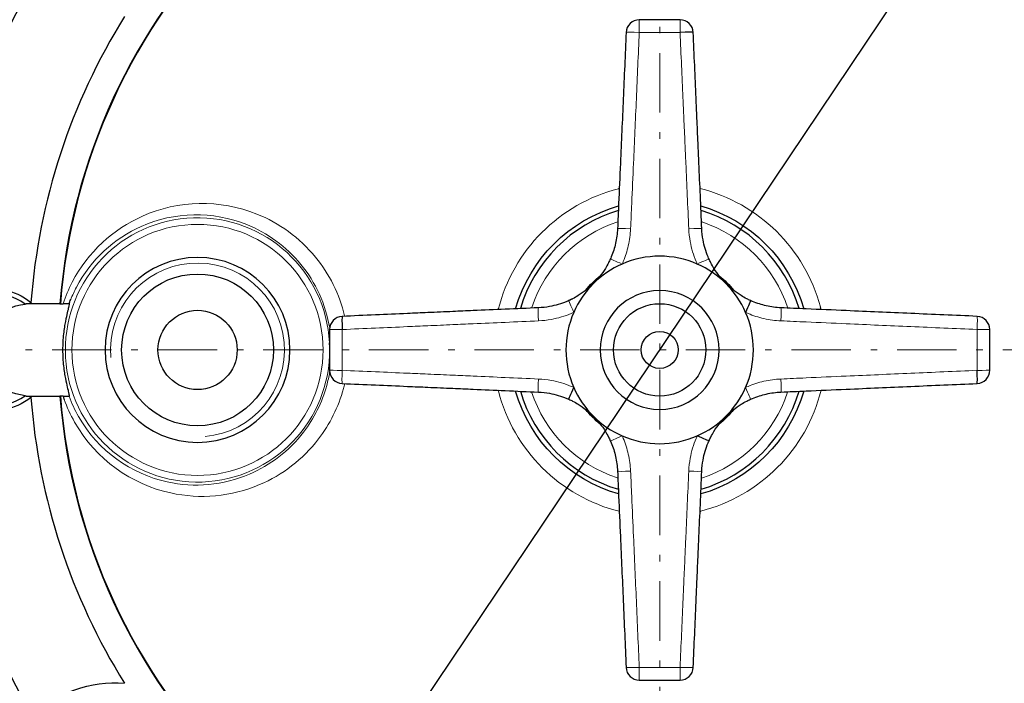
# Model space of a CAD drawing. Header units: millimetres. Extents: x 12 to 583, y -118 to 285.
# Tile 10 of 29: x 390 to 464, y -63 to -12. Entities that reach past the tile are written whole.
import ezdxf

# ---------------------------------------------------------------- set-up
doc = ezdxf.new("R2010")
doc.units = ezdxf.units.MM
doc.linetypes.add('CENTER', pattern=[8, 4.5, -1.5, 0.5, -1.5])
doc.linetypes.add('SOLID', pattern=[0])
doc.styles.add('Arial', font='Arial.ttf', dxfattribs={"height": 4.5})
doc.dimstyles.get("Standard").update_dxf_attribs({"dimtxt": 5, "dimasz": 5, "dimexe": 0.18, "dimexo": 0.0625, "dimgap": 0.09, "dimtad": 0, "dimtih": 1, "dimtoh": 1, "dimdec": 4, "dimzin": 0, "dimdsep": 46, "dimtxsty": 'Arial', "dimcen": 0.09, "dimadec": 0, "dimazin": 0, "dimtfac": 1, "dimtdec": 4, "dimtofl": 0, "dimtmove": 0, "dimatfit": 3, "dimfxl": 0, "dimtolj": 1, "dimtzin": 0, "dimarcsym": 0})

# ---------------------------------------------------------------- blocks, each defined once
blk = doc.blocks.new('*D4')
at = {"color": 0, "lineweight": -2}
for p, q in [((477.046, 20.601), (493.911, 45.725)), ((401.638, -91.737), (474.538, 16.865)), ((399.13, -95.473), (396.622, -99.209))]:
    blk.add_line(p, q, dxfattribs=at)
at = {"color": 0}
for points in [[(476.423, 21.019), (477.669, 20.183), (474.538, 16.865)], [(399.752, -95.891), (398.507, -95.055), (401.638, -91.737)]]:
    blk.add_solid(points, dxfattribs=at)
at = {"layer": 'Defpoints', "color": 0}
for p in [(474.538, 16.865), (401.638, -91.737)]:
    blk.add_point(p, dxfattribs=at)
at = {"color": 0, "lineweight": 9, "insert": (483.185, 38.127), "char_height": 4.5, "attachment_point": 5, "rotation": 56.1279, "style": 'Arial'}
blk.add_mtext('\\A1;Ø130.8', dxfattribs=at)
blk = doc.blocks.new('BlockOfCenters_1', base_point=(438.088, -37.436))
at = {"color": 6, "linetype": 'CENTER', "lineweight": 9}
for points in [[(438.088, 41.044), (438.088, -115.916)], [(516.568, -37.436), (359.608, -37.436)]]:
    blk.add_lwpolyline(points, dxfattribs=at)
blk = doc.blocks.new('BlockOfViews_1')
at = {"linetype": 'SOLID', "lineweight": 30}
for p, q in [((392.67, -33.936, 13.673), (390.118, -33.936, 8.887)), ((431.211, -33.703, 75.47), (431.418, -33.6, 75.396)), ((431.418, -33.6, 75.396), (431.211, -33.703, 75.47)), ((390.118, -40.936, 8.887), (392.67, -40.936, 13.673))]:
    blk.add_line(p, q, dxfattribs=at)
for points in [[(433.253, -32.222, 76.203), (433.464, -31.987, 76.122), (433.067, -32.416, 76.373)], [(443.108, -32.416, 76.373), (442.711, -31.987, 76.122), (442.923, -32.222, 76.203)], [(433.067, -32.416, 76.373), (432.639, -32.812, 76.122), (432.794, -32.672, 76.176)], [(443.302, -32.601, 76.203), (443.537, -32.812, 76.122), (443.108, -32.416, 76.373)], [(432.874, -42.271, 76.203), (432.639, -42.06, 76.122), (433.067, -42.456, 76.373)], [(433.067, -42.456, 76.373), (433.464, -42.885, 76.122), (433.324, -42.729, 76.176)], [(442.923, -42.65, 76.203), (442.711, -42.885, 76.122), (443.108, -42.456, 76.373)], [(443.108, -42.456, 76.373), (443.537, -42.06, 76.122), (443.381, -42.2, 76.176)]]:
    blk.add_polyline3d(points, dxfattribs=at)
at = {"color": 196, "linetype": 'SOLID', "lineweight": 9, "extrusion": (0, 0, -1)}
blk.add_circle((-403.088, -37.436, -33.873), 9.509, dxfattribs=at)
at = {"linetype": 'SOLID', "lineweight": 30, "extrusion": (0, 0, -1)}
for centre, radius in [((-403.088, -37.436, -33.873), 7), ((-438.088, -37.436, -76.373), 4.5)]:
    blk.add_circle(centre, radius, dxfattribs=at)
at = {"linetype": 'SOLID', "lineweight": 30}
for centre, radius in [((403.088, -37.436, 32.873), 5.75), ((438.088, -37.436, 75.373), 3.5), ((403.088, -37.436, 23.873), 3), ((438.088, -37.436, 44.373), 1.4)]:
    blk.add_circle(centre, radius, dxfattribs=at)
for centre, radius, start, end in [((438.088, -37.436, -4.327), 65.4, 5.48585, 351.18863), ((438.088, -37.436, 13.673), 65.086, 6.19403, 351.14721), ((438.088, -37.436, 13.673), 45.553, 15.32633, 175.59361), ((438.088, -37.436, 13.673), 45.519, 15.31177, 175.59014), ((438.088, -37.436, 5.473), 55, 149.69591, 178.87495), ((438.088, -37.436, 5.473), 47.75, 148.07849, 175.67111), ((436.545, -13.436, 74.632), 1, 90, 177.5), ((439.63, -13.436, 74.632), 1, 2.5, 90), ((438.088, -37.436, 27.44), 12.6, 104.04563, 104.28571), ((438.088, -37.436, 67.58), 11.007, 106.52631, 163.47369), ((438.088, -37.436, 67.58), 11.007, 16.52631, 73.47369), ((438.088, -37.436, 76.373), 7.1, 66.38307, 113.61693), ((438.088, -37.436, 76.373), 7.1, 113.61693, 135), ((438.088, -37.436, 76.373), 7.1, 45, 66.38307), ((438.088, -37.436, 41.211), 7.15, 130.41015, 139.58985), ((438.088, -37.436, 41.211), 7.15, 40.41015, 49.58316), ((438.088, -37.436, 76.373), 7.1, 135, 156.38307), ((438.088, -37.436, 76.373), 7.1, 23.61693, 45), ((387.588, -37.436, 9.673), 4.25, 54.73383, 305.26617), ((438.088, -37.436, 27.44), 12.6, 14.04518, 15), ((414.088, -35.893, 74.632), 1, 92.5, 180), ((438.088, -37.436, 76.373), 7.1, 156.38307, 203.61693), ((438.088, -37.436, 76.373), 7.1, 336.38307, 23.61693), ((462.088, -35.893, 74.632), 1, 0, 87.5), ((403.088, -37.436, 33.382), 10.009, 2.24643, 3.05085), ((438.088, -37.436, 5.473), 55, 181.12505, 210.30409), ((414.088, -38.979, 74.632), 1, 180, 267.5), ((462.088, -38.979, 74.632), 1, 272.5, 360), ((438.088, -37.436, 13.673), 45.553, 184.40639, 344.67367), ((438.088, -37.436, 13.673), 45.519, 184.40986, 344.68823), ((438.088, -37.436, 27.44), 12.6, 194.04563, 194.28571), ((438.088, -37.436, 67.58), 11.007, 196.52631, 253.47369), ((438.088, -37.436, 76.373), 7.1, 203.61693, 225), ((438.088, -37.436, 67.58), 11.007, 286.52631, 343.47369), ((438.088, -37.436, 76.373), 7.1, 315, 336.38307), ((438.088, -37.436, 5.473), 47.75, 184.32889, 211.92151), ((438.088, -37.436, 41.211), 7.15, 220.41015, 229.58985), ((438.088, -37.436, 76.373), 7.1, 225, 246.38307), ((438.088, -37.436, 76.373), 7.1, 293.61693, 315), ((438.088, -37.436, 41.211), 7.15, 310.41015, 319.58985), ((438.088, -37.436, 76.373), 7.1, 246.38307, 293.61693), ((438.088, -37.436, 27.44), 12.6, 284.04563, 284.28571), ((436.545, -61.436, 74.632), 1, 182.5, 270), ((439.63, -61.436, 74.632), 1, 270, 357.5)]:
    blk.add_arc(centre, radius, start, end, dxfattribs=at)
at = {"color": 196, "linetype": 'SOLID', "lineweight": 9}
for centre, radius, start, end in [((438.088, -37.436, 13.673), 57.285, 146.70242, 213.29758), ((438.088, -37.436, 27.44), 12.6, 104.28571, 165.95437), ((438.088, -37.436, 27.44), 12.6, 15, 75.95437), ((403.088, -37.436, 33.382), 10.009, 3.05085, 357.75357), ((438.088, -37.436, 27.44), 12.6, 194.28571, 255.95437), ((438.088, -37.436, 27.44), 12.6, 284.28571, 345.95482)]:
    blk.add_arc(centre, radius, start, end, dxfattribs=at)
at = {"color": 196, "linetype": 'SOLID', "lineweight": 9, "extrusion": (0, 0, -1)}
for centre, radius, start, end in [((-438.088, -37.436, -12.847), 56.3, 328.80766, 31.19234), ((-438.088, -37.436, -68.373), 10.207, 18.30509, 71.91779), ((-438.088, -37.436, -68.373), 10.207, 108.30509, 161.91779), ((-438.088, -37.436, -68.373), 10.207, 288.30509, 341.91779), ((-438.088, -37.436, -68.373), 10.207, 198.30509, 251.91779)]:
    blk.add_arc(centre, radius, start, end, dxfattribs=at)
at = {"color": 196, "linetype": 'SOLID', "lineweight": 9, "extrusion": (0.999996, 0, 0.002801)}
blk.add_arc((-13.436, 73.409, 436.752), 1, 0, 87.50515, dxfattribs=at)
at = {"color": 196, "linetype": 'SOLID', "lineweight": 9, "extrusion": (-0.999996, -2.22044e-16, 0.002801)}
blk.add_arc((13.436, 75.863, -439.42), 1, 92.49485, 180, dxfattribs=at)
at = {"color": 196, "linetype": 'SOLID', "lineweight": 9, "extrusion": (-0.043578, -0.998108, 0.043367)}
blk.add_arc((436.716, 74.805, -2.377), 1, 90.26895, 180, dxfattribs=at)
at = {"linetype": 'SOLID', "lineweight": 30, "extrusion": (0.043578, -0.998108, 0.043367)}
blk.add_arc((438.626, 73.148, 35.805), 1, 0, 89.73105, dxfattribs=at)
at = {"linetype": 'SOLID', "lineweight": 30, "extrusion": (0, 0, -1)}
for centre, radius, start, end in [((-438.088, -37.436, -28.907), 11.344, 15.9394, 74.0606), ((-438.088, -37.436, -28.907), 11.344, 105.9394, 164.06103), ((-438.088, -37.436, -68.373), 10.207, 108.08221, 108.30509), ((-438.088, -37.436, -68.373), 7.2, 38.65985, 51.34015), ((-438.088, -37.436, -68.373), 7.2, 128.65985, 141.34015), ((-438.088, -37.436, -68.373), 10.207, 18.08221, 18.30509), ((-438.088, -37.436, -28.907), 11.344, 285.9394, 344.0606), ((-438.088, -37.436, -28.907), 11.344, 195.93897, 254.0606), ((-438.088, -37.436, -68.373), 10.207, 198.08221, 198.30509), ((-438.088, -37.436, -68.373), 7.2, 308.65985, 321.34015), ((-438.088, -37.436, -68.373), 7.2, 218.65985, 231.34015), ((-438.088, -37.436, -68.373), 10.207, 288.08221, 288.30509)]:
    blk.add_arc(centre, radius, start, end, dxfattribs=at)
at = {"color": 196, "linetype": 'SOLID', "lineweight": 9, "extrusion": (-0.043581, -0.998169, 0.041934)}
blk.add_arc((436.716, 74.817, 12.409), 1, 90.68854, 180, dxfattribs=at)
at = {"color": 196, "linetype": 'SOLID', "lineweight": 9, "extrusion": (-0.043581, 0.998169, -0.041934)}
blk.add_arc((-438.626, 73.215, -50.593), 1, 90.68854, 180, dxfattribs=at)
at = {"linetype": 'SOLID', "lineweight": 9, "extrusion": (0, 0, -1)}
blk.add_arc((-403.088, -37.436, -32.873), 6.58, 355, 264.99999, dxfattribs=at)
at = {"color": 196, "linetype": 'SOLID', "lineweight": 9, "extrusion": (0.410808, 0.911252, -0.029268)}
blk.add_arc((-409.531, 79.751, 148.38), 1, 0, 88.14581, dxfattribs=at)
at = {"color": 196, "linetype": 'SOLID', "lineweight": 9, "extrusion": (-0.410808, 0.911252, -0.029268)}
blk.add_arc((-389.228, 69.212, -211.559), 1, 91.85419, 180, dxfattribs=at)
at = {"linetype": 'SOLID', "lineweight": 30, "extrusion": (-2.45015e-16, 0, -1)}
for centre, radius, start, end in [((-387.588, -37.436, -5.473), 4.617, 13.5252, 128.68717), ((-387.588, -37.436, -5.473), 4.617, 231.31283, 346.4748), ((-396.781, -71.436, -5.473), 8.786, 45.3209, 95.07906)]:
    blk.add_arc(centre, radius, start, end, dxfattribs=at)
at = {"color": 196, "linetype": 'SOLID', "lineweight": 9, "extrusion": (-0.998169, -0.043581, -0.041934)}
blk.add_arc((53.921, 57.299, -429.788), 1, 90.68854, 177.20901, dxfattribs=at)
at = {"linetype": 'SOLID', "lineweight": 30, "extrusion": (-0.998169, -0.043581, -0.041934)}
blk.add_arc((53.921, 57.299, -429.788), 1, 177.20901, 180, dxfattribs=at)
at = {"color": 196, "linetype": 'SOLID', "lineweight": 9, "extrusion": (-0.911252, -0.410808, -0.029268)}
blk.add_arc((208.941, 64.241, -381.305), 1, 91.85419, 180, dxfattribs=at)
at = {"linetype": 'SOLID', "lineweight": 30, "extrusion": (0.911252, -0.410808, -0.029268)}
blk.add_arc((151.153, 87.62, 417.112), 1, 0, 88.14581, dxfattribs=at)
at = {"color": 196, "linetype": 'SOLID', "lineweight": 9, "extrusion": (-0.998169, 0.043581, 0.041934)}
blk.add_arc((15.703, 94.006, -444.784), 1, 90.68854, 177.20901, dxfattribs=at)
at = {"linetype": 'SOLID', "lineweight": 30, "extrusion": (-0.998169, 0.043581, 0.041934)}
blk.add_arc((15.703, 94.006, -444.784), 1, 177.20901, 180, dxfattribs=at)
at = {"linetype": 'SOLID', "lineweight": 30, "extrusion": (0.998108, 0.043578, 0.043367)}
blk.add_arc((-53.921, 56.689, 414.977), 1, 0, 89.73105, dxfattribs=at)
at = {"color": 196, "linetype": 'SOLID', "lineweight": 9, "extrusion": (-0.998108, 0.043578, 0.043367)}
blk.add_arc((15.703, 94.65, -459.541), 1, 90.26895, 180, dxfattribs=at)
at = {"color": 196, "linetype": 'SOLID', "lineweight": 9, "extrusion": (2.22044e-16, -0.999996, 0.002801)}
blk.add_arc((414.088, 74.531, 36.102), 1, 92.49485, 180, dxfattribs=at)
at = {"color": 196, "linetype": 'SOLID', "lineweight": 9, "extrusion": (0, -0.999996, 0.002801)}
blk.add_arc((462.088, 74.531, 36.102), 1, 2.73453, 87.50515, dxfattribs=at)
at = {"linetype": 'SOLID', "lineweight": 30, "extrusion": (0, -0.999996, 0.002801)}
blk.add_arc((462.088, 74.531, 36.102), 1, 0, 2.73453, dxfattribs=at)
at = {"color": 196, "linetype": 'SOLID', "lineweight": 9, "extrusion": (-2.22044e-16, 0.999996, 0.002801)}
blk.add_arc((-414.088, 74.741, -38.77), 1, 0, 87.50515, dxfattribs=at)
at = {"color": 196, "linetype": 'SOLID', "lineweight": 9, "extrusion": (0.998108, -0.043578, 0.043367)}
blk.add_arc((-20.879, 56.548, 418.24), 1, 90.26895, 180, dxfattribs=at)
at = {"color": 196, "linetype": 'SOLID', "lineweight": 9, "extrusion": (4.44087e-16, 0.999996, 0.002801)}
blk.add_arc((-462.088, 74.741, -38.77), 1, 92.49485, 180, dxfattribs=at)
at = {"linetype": 'SOLID', "lineweight": 30, "extrusion": (-0.998108, -0.043578, 0.043367)}
blk.add_arc((59.098, 94.508, -456.278), 1, 0, 89.73105, dxfattribs=at)
at = {"color": 196, "linetype": 'SOLID', "lineweight": 9, "extrusion": (-0.998169, 0.043581, -0.041934)}
blk.add_arc((20.879, 57.162, -433.051), 1, 0, 89.31146, dxfattribs=at)
at = {"color": 196, "linetype": 'SOLID', "lineweight": 9, "extrusion": (-0.998169, -0.043581, 0.041934)}
blk.add_arc((59.098, 93.869, -441.521), 1, 0, 89.31146, dxfattribs=at)
at = {"linetype": 'SOLID', "lineweight": 30, "extrusion": (-0.911252, 0.410808, -0.029268)}
blk.add_arc((-140.684, 63.341, -412.063), 1, 0, 88.14581, dxfattribs=at)
at = {"color": 196, "linetype": 'SOLID', "lineweight": 9, "extrusion": (0.911252, 0.410808, -0.029268)}
blk.add_arc((-219.409, 86.719, 386.354), 1, 91.85419, 180, dxfattribs=at)
at = {"color": 196, "linetype": 'SOLID', "lineweight": 9, "extrusion": (0.410808, -0.911252, -0.029268)}
blk.add_arc((378.76, 81.749, 216.608), 1, 91.85419, 180, dxfattribs=at)
at = {"linetype": 'SOLID', "lineweight": 30, "extrusion": (-0.410808, -0.911252, -0.029268)}
blk.add_arc((419.999, 71.209, -143.332), 1, 0, 88.14581, dxfattribs=at)
at = {"color": 196, "linetype": 'SOLID', "lineweight": 9, "extrusion": (-0.043581, 0.998169, 0.041934)}
blk.add_arc((-433.45, 77.954, -62.326), 1, 0, 89.31146, dxfattribs=at)
at = {"color": 196, "linetype": 'SOLID', "lineweight": 9, "extrusion": (-0.043581, -0.998169, -0.041934)}
blk.add_arc((441.892, 76.351, 24.142), 1, 0, 89.31146, dxfattribs=at)
at = {"color": 196, "linetype": 'SOLID', "lineweight": 9, "extrusion": (-0.043578, 0.998108, 0.043367)}
blk.add_arc((-433.45, 78.049, -77.107), 1, 0, 89.73105, dxfattribs=at)
at = {"color": 196, "linetype": 'SOLID', "lineweight": 9, "extrusion": (0.999996, -4.44087e-16, 0.002801)}
blk.add_arc((-61.436, 73.409, 436.752), 1, 92.49485, 180, dxfattribs=at)
at = {"color": 196, "linetype": 'SOLID', "lineweight": 9, "extrusion": (-0.999996, 2.22044e-16, 0.002801)}
blk.add_arc((61.436, 75.863, -439.42), 1, 0, 87.50515, dxfattribs=at)
at = {"color": 196, "linetype": 'SOLID', "lineweight": 9, "extrusion": (0.043578, 0.998108, 0.043367)}
blk.add_arc((-441.892, 76.392, -38.925), 1, 90.26895, 180, dxfattribs=at)
at = {"linetype": 'SOLID', "lineweight": 30, "extrusion": (0, 0, -1)}
for centre, start_param, end_param in [((390.56, -37.436, 9.673), 1.701746, 4.581439), ((392.708, -37.436, 13.673), 4.702731, 4.711215), ((392.708, -37.436, 13.673), 1.571971, 1.580454)]:
    blk.add_ellipse(centre, major_axis=(3.973, 0), ratio=0.881042, start_param=start_param, end_param=end_param, dxfattribs=at)
at = {"linetype": 'SOLID', "lineweight": 30}
for points, knots in [([(439.63, -12.436, 74.632), (439.456, -12.436, 74.632), (439.282, -12.436, 74.633), (438.94, -12.436, 74.633), (438.771, -12.436, 74.634), (438.496, -12.436, 74.634), (438.391, -12.436, 74.634), (438.22, -12.436, 74.634), (438.154, -12.436, 74.634), (438.022, -12.436, 74.634), (437.956, -12.436, 74.634), (437.784, -12.436, 74.634), (437.679, -12.436, 74.634), (437.405, -12.436, 74.634), (437.236, -12.436, 74.633), (436.893, -12.436, 74.633), (436.719, -12.436, 74.632), (436.545, -12.436, 74.632)], [-3.085417, -3.085417, -3.085417, -3.085417, -2.563269, -2.563269, -2.056944, -2.056944, -1.740491, -1.740491, -1.542708, -1.542708, -1.344925, -1.344925, -1.028472, -1.028472, -0.522147, -0.522147, 0, 0, 0, 0]), ([(435.546, -13.392, 74.632), (435.473, -15.069, 74.705), (435.4, -16.746, 74.778), (435.255, -20.05, 74.921), (435.184, -21.676, 74.991), (435.069, -24.319, 75.104), (435.025, -25.335, 75.148), (434.952, -26.987, 75.218), (434.925, -27.622, 75.245), (434.897, -28.257, 75.272)], [-14.892795, -14.892795, -14.892795, -14.892795, -9.852157, -9.852157, -4.964265, -4.964265, -1.909333, -1.909333, 0, 0, 0, 0]), ([(441.278, -28.257, 75.272), (441.242, -27.419, 75.237), (441.205, -26.58, 75.201), (441.133, -24.928, 75.131), (441.098, -24.115, 75.096), (441.04, -22.794, 75.039), (441.018, -22.286, 75.017), (440.982, -21.46, 74.981), (440.968, -21.142, 74.968), (440.94, -20.507, 74.94), (440.926, -20.189, 74.927), (440.89, -19.364, 74.891), (440.868, -18.855, 74.869), (440.81, -17.534, 74.812), (440.775, -16.721, 74.776), (440.703, -15.069, 74.705), (440.666, -14.231, 74.668), (440.629, -13.392, 74.632)], [-14.892795, -14.892795, -14.892795, -14.892795, -12.372476, -12.372476, -9.92853, -9.92853, -8.401064, -8.401064, -7.446397, -7.446397, -6.491731, -6.491731, -4.964265, -4.964265, -2.520319, -2.520319, 0, 0, 0, 0]), ([(434.897, -28.257, 75.272), (434.881, -28.628, 75.29), (434.831, -29, 75.308), (434.67, -29.715, 75.34), (434.56, -30.06, 75.355), (434.398, -30.45, 75.37), (434.374, -30.505, 75.372), (434.349, -30.56, 75.374)], [0, 0, 0, 0, 1.293884, 1.293884, 2.54856, 2.54856, 2.757425, 2.757425, 2.757425, 2.757425]), ([(441.826, -30.56, 75.374), (441.802, -30.505, 75.372), (441.778, -30.45, 75.37), (441.581, -29.977, 75.351), (441.453, -29.542, 75.332), (441.322, -28.82, 75.299), (441.291, -28.538, 75.286), (441.278, -28.257, 75.272)], [4.888254, 4.888254, 4.888254, 4.888254, 5.097119, 5.097119, 6.665464, 6.665464, 7.645679, 7.645679, 7.645679, 7.645679]), ([(434.349, -30.56, 75.374), (434.306, -30.655, 75.377), (434.261, -30.748, 75.391), (434.139, -30.987, 75.444), (434.059, -31.129, 75.495), (433.844, -31.479, 75.656), (433.703, -31.68, 75.783), (433.499, -31.938, 75.972), (433.443, -32.005, 76.025), (433.386, -32.072, 76.078)], [6.564713, 6.564713, 6.564713, 6.564713, 6.927355, 6.927355, 7.507582, 7.507582, 8.435945, 8.435945, 8.776986, 8.776986, 8.776986, 8.776986]), ([(442.789, -32.072, 76.078), (442.732, -32.005, 76.025), (442.676, -31.938, 75.972), (442.473, -31.68, 75.783), (442.332, -31.479, 75.656), (442.117, -31.129, 75.495), (442.037, -30.987, 75.444), (441.914, -30.748, 75.391), (441.869, -30.655, 75.377), (441.826, -30.56, 75.374)], [0.611911, 0.611911, 0.611911, 0.611911, 0.952952, 0.952952, 1.881315, 1.881315, 2.461542, 2.461542, 2.824184, 2.824184, 2.824184, 2.824184]), ([(432.723, -32.735, 76.078), (432.657, -32.791, 76.025), (432.59, -32.847, 75.972), (432.332, -33.051, 75.783), (432.131, -33.192, 75.656), (431.781, -33.407, 75.495), (431.639, -33.487, 75.444), (431.467, -33.575, 75.406), (431.443, -33.587, 75.401), (431.418, -33.6, 75.396)], [0.611911, 0.611911, 0.611911, 0.611911, 0.952952, 0.952952, 1.881315, 1.881315, 2.461542, 2.461542, 2.559003, 2.559003, 2.559003, 2.559003]), ([(444.964, -33.697, 75.374), (444.869, -33.655, 75.377), (444.775, -33.609, 75.391), (444.536, -33.487, 75.444), (444.394, -33.407, 75.495), (444.044, -33.192, 75.656), (443.844, -33.051, 75.783), (443.586, -32.847, 75.972), (443.518, -32.791, 76.025), (443.452, -32.735, 76.078)], [6.564713, 6.564713, 6.564713, 6.564713, 6.927355, 6.927355, 7.507582, 7.507582, 8.435945, 8.435945, 8.776986, 8.776986, 8.776986, 8.776986]), ([(392.703, -33.936, 13.673), (392.706, -33.936, 13.675), (392.708, -33.936, 13.677), (392.775, -33.936, 13.725), (392.839, -33.936, 13.771), (392.904, -33.938, 13.818)], [-8.5856679, -8.5856679, -8.5856679, -8.5856679, -8.5762377, -8.5762377, -8.3401964, -8.3401964, -8.3401964, -8.3401964]), ([(393.363, -33.938, 14.667), (393.365, -33.936, 14.781), (393.367, -33.936, 14.892), (393.376, -33.939, 15.436), (393.378, -33.959, 15.893), (393.363, -34.048, 16.814), (393.347, -34.118, 17.28), (393.297, -34.321, 18.187), (393.263, -34.454, 18.629), (393.179, -34.801, 19.458), (393.13, -35.013, 19.846), (393.055, -35.403, 20.352), (393.029, -35.546, 20.511), (392.98, -35.864, 20.802), (392.956, -36.039, 20.932), (392.915, -36.413, 21.147), (392.898, -36.611, 21.232), (392.875, -37.02, 21.345), (392.87, -37.229, 21.373), (392.87, -37.436, 21.373)], [2.143635, 2.143635, 2.143635, 2.143635, 2.468805, 2.468805, 3.777242, 3.777242, 5.085679, 5.085679, 6.394117, 6.394117, 7.702554, 7.702554, 8.322892, 8.322892, 8.943231, 8.943231, 9.563569, 9.563569, 10.183908, 10.183908, 10.183908, 10.183908]), ([(393.363, -33.938, 14.667), (393.36, -33.939, 14.539), (393.331, -33.942, 14.412), (393.242, -33.943, 14.199), (393.19, -33.943, 14.11), (393.062, -33.941, 13.949), (392.987, -33.939, 13.878), (392.904, -33.938, 13.818)], [0, 0, 0, 0, 0.3848186, 0.3848186, 0.6915455, 0.6915455, 0.9994425, 0.9994425, 0.9994425, 0.9994425]), ([(428.909, -34.245, 75.272), (428.07, -34.282, 75.237), (427.232, -34.318, 75.201), (425.58, -34.391, 75.131), (424.767, -34.426, 75.096), (423.446, -34.484, 75.039), (422.938, -34.506, 75.017), (422.112, -34.542, 74.981), (421.794, -34.556, 74.968), (421.159, -34.584, 74.94), (420.841, -34.597, 74.927), (420.015, -34.633, 74.891), (419.507, -34.656, 74.869), (418.186, -34.713, 74.812), (417.373, -34.749, 74.776), (415.721, -34.821, 74.705), (414.883, -34.858, 74.668), (414.044, -34.894, 74.632)], [-14.892795, -14.892795, -14.892795, -14.892795, -12.372476, -12.372476, -9.92853, -9.92853, -8.401064, -8.401064, -7.446397, -7.446397, -6.491731, -6.491731, -4.964265, -4.964265, -2.520319, -2.520319, 0, 0, 0, 0]), ([(431.211, -33.697, 75.374), (431.156, -33.722, 75.372), (431.101, -33.746, 75.37), (430.629, -33.943, 75.351), (430.194, -34.071, 75.332), (429.472, -34.202, 75.299), (429.19, -34.233, 75.286), (428.909, -34.245, 75.272)], [4.888254, 4.888254, 4.888254, 4.888254, 5.097119, 5.097119, 6.665464, 6.665464, 7.645679, 7.645679, 7.645679, 7.645679]), ([(447.266, -34.245, 75.272), (446.895, -34.229, 75.29), (446.524, -34.179, 75.308), (445.809, -34.018, 75.34), (445.463, -33.908, 75.355), (445.074, -33.746, 75.37), (445.019, -33.722, 75.372), (444.964, -33.697, 75.374)], [0, 0, 0, 0, 1.293884, 1.293884, 2.54856, 2.54856, 2.757425, 2.757425, 2.757425, 2.757425]), ([(462.131, -34.894, 74.632), (460.454, -34.821, 74.705), (458.777, -34.748, 74.778), (455.474, -34.604, 74.921), (453.848, -34.533, 74.991), (451.205, -34.417, 75.104), (450.189, -34.373, 75.148), (448.537, -34.301, 75.218), (447.902, -34.273, 75.245), (447.266, -34.245, 75.272)], [-14.892795, -14.892795, -14.892795, -14.892795, -9.852157, -9.852157, -4.964265, -4.964265, -1.909333, -1.909333, 0, 0, 0, 0]), ([(413.088, -35.893, 74.632), (413.088, -36.067, 74.632), (413.088, -36.241, 74.633), (413.088, -36.584, 74.633), (413.088, -36.753, 74.634), (413.088, -37.027, 74.634), (413.088, -37.133, 74.634), (413.088, -37.304, 74.634), (413.088, -37.37, 74.634), (413.088, -37.502, 74.634), (413.088, -37.568, 74.634), (413.088, -37.739, 74.634), (413.088, -37.845, 74.634), (413.088, -38.119, 74.634), (413.088, -38.288, 74.633), (413.088, -38.631, 74.633), (413.088, -38.805, 74.632), (413.088, -38.979, 74.632)], [-3.085417, -3.085417, -3.085417, -3.085417, -2.563269, -2.563269, -2.056944, -2.056944, -1.740491, -1.740491, -1.542708, -1.542708, -1.344925, -1.344925, -1.028472, -1.028472, -0.522147, -0.522147, 0, 0, 0, 0]), ([(463.088, -38.979, 74.632), (463.088, -38.805, 74.632), (463.088, -38.631, 74.633), (463.088, -38.288, 74.633), (463.088, -38.119, 74.634), (463.088, -37.845, 74.634), (463.088, -37.739, 74.634), (463.088, -37.568, 74.634), (463.088, -37.502, 74.634), (463.088, -37.37, 74.634), (463.088, -37.304, 74.634), (463.088, -37.133, 74.634), (463.088, -37.027, 74.634), (463.088, -36.753, 74.634), (463.088, -36.584, 74.633), (463.088, -36.241, 74.633), (463.088, -36.067, 74.632), (463.088, -35.893, 74.632)], [-3.085417, -3.085417, -3.085417, -3.085417, -2.563269, -2.563269, -2.056944, -2.056944, -1.740491, -1.740491, -1.542708, -1.542708, -1.344925, -1.344925, -1.028472, -1.028472, -0.522147, -0.522147, 0, 0, 0, 0]), ([(392.87, -37.436, 21.373), (392.87, -37.643, 21.373), (392.875, -37.852, 21.345), (392.898, -38.26, 21.232), (392.915, -38.459, 21.147), (392.956, -38.833, 20.932), (392.98, -39.008, 20.802), (393.029, -39.326, 20.511), (393.055, -39.469, 20.352), (393.13, -39.858, 19.846), (393.179, -40.071, 19.458), (393.263, -40.418, 18.629), (393.297, -40.551, 18.187), (393.347, -40.754, 17.28), (393.363, -40.824, 16.814), (393.378, -40.913, 15.893), (393.376, -40.933, 15.436), (393.367, -40.936, 14.892), (393.365, -40.936, 14.781), (393.363, -40.934, 14.667)], [10.183908, 10.183908, 10.183908, 10.183908, 10.804246, 10.804246, 11.424585, 11.424585, 12.044923, 12.044923, 12.665262, 12.665262, 13.973699, 13.973699, 15.282136, 15.282136, 16.590573, 16.590573, 17.899011, 17.899011, 18.22418, 18.22418, 18.22418, 18.22418]), ([(414.044, -39.978, 74.632), (414.883, -40.014, 74.668), (415.721, -40.051, 74.705), (417.373, -40.123, 74.776), (418.186, -40.159, 74.812), (419.507, -40.216, 74.869), (420.015, -40.238, 74.891), (420.841, -40.274, 74.927), (421.159, -40.288, 74.94), (421.794, -40.316, 74.968), (422.112, -40.33, 74.981), (422.938, -40.366, 75.017), (423.446, -40.388, 75.039), (424.767, -40.446, 75.096), (425.58, -40.481, 75.131), (427.232, -40.554, 75.201), (428.07, -40.59, 75.237), (428.909, -40.627, 75.272)], [-14.892795, -14.892795, -14.892795, -14.892795, -12.372476, -12.372476, -9.92853, -9.92853, -8.401064, -8.401064, -7.446397, -7.446397, -6.491731, -6.491731, -4.964265, -4.964265, -2.520319, -2.520319, 0, 0, 0, 0]), ([(447.266, -40.627, 75.272), (447.902, -40.599, 75.245), (448.537, -40.571, 75.218), (450.189, -40.499, 75.148), (451.205, -40.455, 75.104), (453.848, -40.339, 74.991), (455.474, -40.268, 74.921), (458.777, -40.124, 74.778), (460.454, -40.051, 74.705), (462.131, -39.978, 74.632)], [-14.892795, -14.892795, -14.892795, -14.892795, -12.983462, -12.983462, -9.92853, -9.92853, -5.040638, -5.040638, 0, 0, 0, 0]), ([(392.904, -40.934, 13.818), (392.839, -40.935, 13.771), (392.775, -40.936, 13.725), (392.708, -40.936, 13.677), (392.706, -40.936, 13.675), (392.703, -40.936, 13.673)], [8.3401964, 8.3401964, 8.3401964, 8.3401964, 8.5762377, 8.5762377, 8.5856679, 8.5856679, 8.5856679, 8.5856679]), ([(392.904, -40.934, 13.818), (392.93, -40.934, 13.837), (392.956, -40.934, 13.857), (393.091, -40.931, 13.974), (393.183, -40.929, 14.09), (393.284, -40.929, 14.291), (393.311, -40.93, 14.364), (393.35, -40.932, 14.514), (393.361, -40.933, 14.59), (393.363, -40.934, 14.667)], [0, 0, 0, 0, 0.097746, 0.097746, 0.537325, 0.537325, 0.771407, 0.771407, 1.002655, 1.002655, 1.002655, 1.002655]), ([(428.909, -40.627, 75.272), (429.19, -40.639, 75.286), (429.472, -40.67, 75.299), (430.194, -40.801, 75.332), (430.629, -40.929, 75.351), (431.101, -41.126, 75.37), (431.156, -41.15, 75.372), (431.211, -41.175, 75.374)], [0, 0, 0, 0, 0.980215, 0.980215, 2.54856, 2.54856, 2.757425, 2.757425, 2.757425, 2.757425]), ([(444.964, -41.175, 75.374), (445.019, -41.15, 75.372), (445.074, -41.126, 75.37), (445.463, -40.964, 75.355), (445.809, -40.854, 75.34), (446.524, -40.693, 75.308), (446.895, -40.643, 75.29), (447.266, -40.627, 75.272)], [4.888254, 4.888254, 4.888254, 4.888254, 5.097119, 5.097119, 6.351795, 6.351795, 7.645679, 7.645679, 7.645679, 7.645679]), ([(431.211, -41.175, 75.374), (431.306, -41.217, 75.377), (431.4, -41.263, 75.391), (431.639, -41.385, 75.444), (431.781, -41.465, 75.495), (432.131, -41.68, 75.656), (432.332, -41.821, 75.783), (432.59, -42.025, 75.972), (432.657, -42.08, 76.025), (432.723, -42.137, 76.078)], [6.564713, 6.564713, 6.564713, 6.564713, 6.927355, 6.927355, 7.507582, 7.507582, 8.435945, 8.435945, 8.776986, 8.776986, 8.776986, 8.776986]), ([(443.452, -42.137, 76.078), (443.518, -42.08, 76.025), (443.586, -42.025, 75.972), (443.844, -41.821, 75.783), (444.044, -41.68, 75.656), (444.394, -41.465, 75.495), (444.536, -41.385, 75.444), (444.775, -41.263, 75.391), (444.869, -41.217, 75.377), (444.964, -41.175, 75.374)], [0.611911, 0.611911, 0.611911, 0.611911, 0.952952, 0.952952, 1.881315, 1.881315, 2.461542, 2.461542, 2.824184, 2.824184, 2.824184, 2.824184]), ([(433.386, -42.8, 76.078), (433.443, -42.866, 76.025), (433.499, -42.934, 75.972), (433.703, -43.192, 75.783), (433.844, -43.392, 75.656), (434.059, -43.743, 75.495), (434.139, -43.884, 75.444), (434.261, -44.123, 75.391), (434.306, -44.217, 75.377), (434.349, -44.312, 75.374)], [0.611911, 0.611911, 0.611911, 0.611911, 0.952952, 0.952952, 1.881315, 1.881315, 2.461542, 2.461542, 2.824184, 2.824184, 2.824184, 2.824184]), ([(441.826, -44.312, 75.374), (441.869, -44.217, 75.377), (441.914, -44.123, 75.391), (442.037, -43.884, 75.444), (442.117, -43.743, 75.495), (442.332, -43.392, 75.656), (442.473, -43.192, 75.783), (442.676, -42.934, 75.972), (442.732, -42.866, 76.025), (442.789, -42.8, 76.078)], [6.564713, 6.564713, 6.564713, 6.564713, 6.927355, 6.927355, 7.507582, 7.507582, 8.435945, 8.435945, 8.776986, 8.776986, 8.776986, 8.776986]), ([(434.349, -44.312, 75.374), (434.374, -44.367, 75.372), (434.398, -44.422, 75.37), (434.56, -44.811, 75.355), (434.67, -45.157, 75.34), (434.831, -45.872, 75.308), (434.881, -46.243, 75.29), (434.897, -46.615, 75.272)], [4.888254, 4.888254, 4.888254, 4.888254, 5.097119, 5.097119, 6.351795, 6.351795, 7.645679, 7.645679, 7.645679, 7.645679]), ([(441.278, -46.615, 75.272), (441.291, -46.333, 75.286), (441.322, -46.052, 75.299), (441.453, -45.33, 75.332), (441.581, -44.895, 75.351), (441.778, -44.422, 75.37), (441.802, -44.367, 75.372), (441.826, -44.312, 75.374)], [0, 0, 0, 0, 0.980215, 0.980215, 2.54856, 2.54856, 2.757425, 2.757425, 2.757425, 2.757425]), ([(434.897, -46.615, 75.272), (434.925, -47.25, 75.245), (434.952, -47.885, 75.218), (435.025, -49.537, 75.148), (435.069, -50.553, 75.104), (435.184, -53.196, 74.991), (435.255, -54.822, 74.921), (435.4, -58.126, 74.778), (435.473, -59.803, 74.705), (435.546, -61.48, 74.632)], [-14.892795, -14.892795, -14.892795, -14.892795, -12.983462, -12.983462, -9.92853, -9.92853, -5.040638, -5.040638, 0, 0, 0, 0]), ([(440.629, -61.48, 74.632), (440.666, -60.641, 74.668), (440.703, -59.803, 74.705), (440.775, -58.151, 74.776), (440.81, -57.338, 74.812), (440.868, -56.017, 74.869), (440.89, -55.508, 74.891), (440.926, -54.682, 74.927), (440.94, -54.365, 74.94), (440.968, -53.73, 74.968), (440.982, -53.412, 74.981), (441.018, -52.586, 75.017), (441.04, -52.078, 75.039), (441.098, -50.757, 75.096), (441.133, -49.944, 75.131), (441.205, -48.292, 75.201), (441.242, -47.453, 75.237), (441.278, -46.615, 75.272)], [-14.892795, -14.892795, -14.892795, -14.892795, -12.372476, -12.372476, -9.92853, -9.92853, -8.401064, -8.401064, -7.446397, -7.446397, -6.491731, -6.491731, -4.964265, -4.964265, -2.520319, -2.520319, 0, 0, 0, 0]), ([(436.545, -62.436, 74.632), (436.719, -62.436, 74.632), (436.893, -62.436, 74.633), (437.236, -62.436, 74.633), (437.405, -62.436, 74.634), (437.679, -62.436, 74.634), (437.784, -62.436, 74.634), (437.956, -62.436, 74.634), (438.022, -62.436, 74.634), (438.154, -62.436, 74.634), (438.22, -62.436, 74.634), (438.391, -62.436, 74.634), (438.496, -62.436, 74.634), (438.771, -62.436, 74.634), (438.94, -62.436, 74.633), (439.282, -62.436, 74.633), (439.456, -62.436, 74.632), (439.63, -62.436, 74.632)], [-3.085417, -3.085417, -3.085417, -3.085417, -2.563269, -2.563269, -2.056944, -2.056944, -1.740491, -1.740491, -1.542708, -1.542708, -1.344925, -1.344925, -1.028472, -1.028472, -0.522147, -0.522147, 0, 0, 0, 0])]:
    blk.add_open_spline(points, degree=3, knots=knots, dxfattribs=at)
at = {"color": 196, "linetype": 'SOLID', "lineweight": 9}
for points, knots in [([(435.886, -28.258, 76.271), (435.914, -27.623, 76.244), (435.943, -26.988, 76.217), (436.016, -25.336, 76.147), (436.061, -24.319, 76.104), (436.178, -21.676, 75.99), (436.25, -20.05, 75.92), (436.395, -16.747, 75.777), (436.469, -15.069, 75.704), (436.542, -13.392, 75.631)], [0, 0, 0, 0, 1.909333, 1.909333, 4.964265, 4.964265, 9.852157, 9.852157, 14.892795, 14.892795, 14.892795, 14.892795]), ([(436.542, -13.392, 75.631), (436.717, -13.392, 75.631), (436.891, -13.392, 75.632), (437.234, -13.392, 75.633), (437.403, -13.392, 75.633), (437.678, -13.392, 75.633), (437.784, -13.392, 75.633), (437.956, -13.392, 75.633), (438.022, -13.392, 75.633), (438.154, -13.392, 75.633), (438.22, -13.392, 75.633), (438.392, -13.392, 75.633), (438.497, -13.392, 75.633), (438.772, -13.392, 75.633), (438.941, -13.392, 75.633), (439.284, -13.392, 75.632), (439.459, -13.392, 75.631), (439.633, -13.392, 75.631)], [0, 0, 0, 0, 0.522147, 0.522147, 1.028472, 1.028472, 1.344925, 1.344925, 1.542708, 1.542708, 1.740491, 1.740491, 2.056944, 2.056944, 2.563269, 2.563269, 3.085417, 3.085417, 3.085417, 3.085417]), ([(439.633, -13.392, 75.631), (439.67, -14.231, 75.667), (439.707, -15.069, 75.704), (439.779, -16.721, 75.776), (439.815, -17.534, 75.811), (439.873, -18.856, 75.868), (439.895, -19.364, 75.89), (439.932, -20.19, 75.926), (439.946, -20.507, 75.939), (439.974, -21.143, 75.967), (439.988, -21.46, 75.981), (440.024, -22.286, 76.016), (440.047, -22.794, 76.038), (440.105, -24.116, 76.095), (440.141, -24.929, 76.13), (440.215, -26.581, 76.2), (440.252, -27.42, 76.236), (440.29, -28.258, 76.271)], [0, 0, 0, 0, 2.520319, 2.520319, 4.964265, 4.964265, 6.491731, 6.491731, 7.446397, 7.446397, 8.401064, 8.401064, 9.92853, 9.92853, 12.372476, 12.372476, 14.892795, 14.892795, 14.892795, 14.892795]), ([(414.23, -34.857, 24.659), (413.837, -33.214, 24.474), (413.063, -31.679, 24.109), (410.813, -28.93, 23.035), (409.257, -27.819, 22.284), (404.794, -26.024, 20.087), (401.638, -26.091, 18.485), (396.725, -28.28, 15.905), (394.79, -30.018, 14.855), (393.325, -32.823, 14.05), (393.093, -33.369, 13.922), (392.904, -33.936, 13.818)], [-71.970865, -71.970865, -71.970865, -71.970865, -66.81395, -66.81395, -60.792894, -60.792894, -50.794362, -50.794362, -42.749305, -42.749305, -40.91228, -40.91228, -40.91228, -40.91228]), ([(393.481, -33.628, 14.739), (393.609, -33.308, 14.816), (393.753, -32.997, 14.903), (395.013, -30.586, 15.661), (396.801, -28.983, 16.725), (401.338, -26.965, 19.338), (404.251, -26.906, 20.961), (408.366, -28.566, 23.186), (409.801, -29.592, 23.947), (412.026, -32.312, 25.115), (412.804, -34.001, 25.517), (413.096, -35.784, 25.668)], [41.593891, 41.593891, 41.593891, 41.593891, 42.749305, 42.749305, 50.794362, 50.794362, 60.792894, 60.792894, 66.81395, 66.81395, 72.786295, 72.786295, 72.786295, 72.786295]), ([(435.243, -30.931, 76.373), (435.272, -30.867, 76.371), (435.3, -30.803, 76.369), (435.49, -30.351, 76.354), (435.619, -29.95, 76.339), (435.808, -29.12, 76.307), (435.866, -28.689, 76.289), (435.886, -28.258, 76.271)], [-2.757425, -2.757425, -2.757425, -2.757425, -2.54856, -2.54856, -1.293884, -1.293884, 0, 0, 0, 0]), ([(440.29, -28.258, 76.271), (440.304, -28.585, 76.285), (440.341, -28.911, 76.298), (440.494, -29.749, 76.331), (440.645, -30.254, 76.35), (440.875, -30.803, 76.369), (440.903, -30.867, 76.371), (440.932, -30.931, 76.373)], [-7.645679, -7.645679, -7.645679, -7.645679, -6.665464, -6.665464, -5.097119, -5.097119, -4.888254, -4.888254, -4.888254, -4.888254]), ([(428.91, -35.234, 76.271), (429.236, -35.219, 76.285), (429.563, -35.183, 76.298), (430.401, -35.029, 76.331), (430.906, -34.879, 76.35), (431.455, -34.649, 76.369), (431.519, -34.621, 76.371), (431.582, -34.592, 76.373)], [-7.645679, -7.645679, -7.645679, -7.645679, -6.665464, -6.665464, -5.097119, -5.097119, -4.888254, -4.888254, -4.888254, -4.888254]), ([(444.593, -34.592, 76.373), (444.657, -34.62, 76.371), (444.721, -34.649, 76.369), (445.173, -34.838, 76.354), (445.574, -34.967, 76.339), (446.404, -35.156, 76.307), (446.835, -35.215, 76.289), (447.265, -35.234, 76.271)], [-2.757425, -2.757425, -2.757425, -2.757425, -2.54856, -2.54856, -1.293884, -1.293884, 0, 0, 0, 0]), ([(414.044, -35.89, 75.631), (414.883, -35.854, 75.667), (415.721, -35.817, 75.704), (417.373, -35.744, 75.776), (418.186, -35.709, 75.811), (419.507, -35.651, 75.868), (420.016, -35.628, 75.89), (420.841, -35.592, 75.926), (421.159, -35.578, 75.939), (421.794, -35.55, 75.967), (422.112, -35.536, 75.981), (422.938, -35.499, 76.016), (423.446, -35.477, 76.038), (424.768, -35.419, 76.095), (425.581, -35.383, 76.13), (427.233, -35.309, 76.2), (428.071, -35.272, 76.236), (428.91, -35.234, 76.271)], [0, 0, 0, 0, 2.520319, 2.520319, 4.964265, 4.964265, 6.491731, 6.491731, 7.446397, 7.446397, 8.401064, 8.401064, 9.92853, 9.92853, 12.372476, 12.372476, 14.892795, 14.892795, 14.892795, 14.892795]), ([(447.265, -35.234, 76.271), (447.901, -35.263, 76.244), (448.536, -35.291, 76.217), (450.188, -35.365, 76.147), (451.205, -35.41, 76.104), (453.847, -35.526, 75.99), (455.474, -35.598, 75.92), (458.777, -35.743, 75.777), (460.454, -35.817, 75.704), (462.131, -35.89, 75.631)], [0, 0, 0, 0, 1.909333, 1.909333, 4.964265, 4.964265, 9.852157, 9.852157, 14.892795, 14.892795, 14.892795, 14.892795]), ([(414.044, -38.981, 75.631), (414.044, -38.807, 75.631), (414.044, -38.633, 75.632), (414.044, -38.289, 75.633), (414.044, -38.12, 75.633), (414.044, -37.845, 75.633), (414.044, -37.74, 75.633), (414.044, -37.568, 75.633), (414.044, -37.502, 75.633), (414.044, -37.37, 75.633), (414.044, -37.304, 75.633), (414.044, -37.132, 75.633), (414.044, -37.026, 75.633), (414.044, -36.752, 75.633), (414.044, -36.583, 75.633), (414.044, -36.239, 75.632), (414.044, -36.065, 75.631), (414.044, -35.89, 75.631)], [0, 0, 0, 0, 0.522147, 0.522147, 1.028472, 1.028472, 1.344925, 1.344925, 1.542708, 1.542708, 1.740491, 1.740491, 2.056944, 2.056944, 2.563269, 2.563269, 3.085417, 3.085417, 3.085417, 3.085417]), ([(462.131, -35.89, 75.631), (462.131, -36.065, 75.631), (462.131, -36.239, 75.632), (462.131, -36.583, 75.633), (462.131, -36.752, 75.633), (462.131, -37.026, 75.633), (462.131, -37.132, 75.633), (462.131, -37.304, 75.633), (462.131, -37.37, 75.633), (462.131, -37.502, 75.633), (462.131, -37.568, 75.633), (462.131, -37.74, 75.633), (462.131, -37.845, 75.633), (462.131, -38.12, 75.633), (462.131, -38.289, 75.633), (462.131, -38.633, 75.632), (462.131, -38.807, 75.631), (462.131, -38.981, 75.631)], [0, 0, 0, 0, 0.522147, 0.522147, 1.028472, 1.028472, 1.344925, 1.344925, 1.542708, 1.542708, 1.740491, 1.740491, 2.056944, 2.056944, 2.563269, 2.563269, 3.085417, 3.085417, 3.085417, 3.085417]), ([(413.093, -39.101, 25.667), (413.036, -39.45, 25.637), (412.961, -39.793, 25.598), (412.517, -41.418, 25.368), (411.908, -42.629, 25.052), (410.03, -45.084, 24.068), (408.59, -46.175, 23.306), (405.035, -47.695, 21.387), (402.857, -47.887, 20.185), (398.088, -46.844, 17.482), (395.558, -45.097, 15.988), (393.799, -41.992, 14.931), (393.558, -41.473, 14.786), (393.363, -40.936, 14.668)], [76.441873, 76.441873, 76.441873, 76.441873, 77.604829, 77.604829, 82.023675, 82.023675, 88.173186, 88.173186, 95.902177, 95.902177, 106.075564, 106.075564, 107.975966, 107.975966, 107.975966, 107.975966]), ([(428.91, -39.638, 76.271), (428.071, -39.6, 76.236), (427.233, -39.563, 76.2), (425.581, -39.489, 76.13), (424.768, -39.453, 76.095), (423.446, -39.395, 76.038), (422.938, -39.372, 76.016), (422.112, -39.336, 75.981), (421.794, -39.322, 75.967), (421.159, -39.294, 75.939), (420.841, -39.28, 75.926), (420.016, -39.244, 75.89), (419.507, -39.221, 75.868), (418.186, -39.163, 75.811), (417.373, -39.128, 75.776), (415.721, -39.055, 75.704), (414.883, -39.018, 75.667), (414.044, -38.981, 75.631)], [0, 0, 0, 0, 2.520319, 2.520319, 4.964265, 4.964265, 6.491731, 6.491731, 7.446397, 7.446397, 8.401064, 8.401064, 9.92853, 9.92853, 12.372476, 12.372476, 14.892795, 14.892795, 14.892795, 14.892795]), ([(462.131, -38.981, 75.631), (460.454, -39.055, 75.704), (458.777, -39.129, 75.777), (455.474, -39.274, 75.92), (453.847, -39.346, 75.99), (451.205, -39.462, 76.104), (450.188, -39.507, 76.147), (448.536, -39.581, 76.217), (447.901, -39.609, 76.244), (447.265, -39.638, 76.271)], [0, 0, 0, 0, 5.040638, 5.040638, 9.92853, 9.92853, 12.983462, 12.983462, 14.892795, 14.892795, 14.892795, 14.892795]), ([(392.988, -41.178, 13.864), (393.202, -41.776, 13.983), (393.468, -42.354, 14.129), (395.379, -45.732, 15.177), (398.118, -47.626, 16.652), (403.284, -48.761, 19.32), (405.644, -48.556, 20.507), (409.5, -46.911, 22.402), (411.062, -45.729, 23.154), (413.1, -43.068, 24.126), (413.76, -41.755, 24.438), (414.175, -40.236, 24.633), (414.207, -40.112, 24.648), (414.237, -39.986, 24.662)], [-108.028101, -108.028101, -108.028101, -108.028101, -106.075564, -106.075564, -95.902177, -95.902177, -88.173186, -88.173186, -82.023675, -82.023675, -77.604829, -77.604829, -77.212407, -77.212407, -77.212407, -77.212407]), ([(431.582, -40.28, 76.373), (431.519, -40.251, 76.371), (431.455, -40.223, 76.369), (430.906, -39.993, 76.35), (430.401, -39.842, 76.331), (429.563, -39.689, 76.298), (429.236, -39.653, 76.285), (428.91, -39.638, 76.271)], [-2.757425, -2.757425, -2.757425, -2.757425, -2.54856, -2.54856, -0.980215, -0.980215, 0, 0, 0, 0]), ([(447.265, -39.638, 76.271), (446.835, -39.657, 76.289), (446.404, -39.715, 76.307), (445.574, -39.905, 76.339), (445.173, -40.033, 76.354), (444.721, -40.223, 76.369), (444.657, -40.251, 76.371), (444.593, -40.28, 76.373)], [-7.645679, -7.645679, -7.645679, -7.645679, -6.351795, -6.351795, -5.097119, -5.097119, -4.888254, -4.888254, -4.888254, -4.888254]), ([(435.886, -46.614, 76.271), (435.866, -46.183, 76.289), (435.808, -45.752, 76.307), (435.619, -44.922, 76.339), (435.49, -44.521, 76.354), (435.3, -44.069, 76.369), (435.272, -44.005, 76.371), (435.243, -43.941, 76.373)], [-7.645679, -7.645679, -7.645679, -7.645679, -6.351795, -6.351795, -5.097119, -5.097119, -4.888254, -4.888254, -4.888254, -4.888254]), ([(440.932, -43.941, 76.373), (440.903, -44.005, 76.371), (440.875, -44.069, 76.369), (440.645, -44.618, 76.35), (440.494, -45.123, 76.331), (440.341, -45.961, 76.298), (440.304, -46.287, 76.285), (440.29, -46.614, 76.271)], [-2.757425, -2.757425, -2.757425, -2.757425, -2.54856, -2.54856, -0.980215, -0.980215, 0, 0, 0, 0]), ([(436.542, -61.479, 75.631), (436.469, -59.802, 75.704), (436.395, -58.125, 75.777), (436.25, -54.822, 75.92), (436.178, -53.196, 75.99), (436.061, -50.553, 76.104), (436.016, -49.536, 76.147), (435.943, -47.884, 76.217), (435.914, -47.249, 76.244), (435.886, -46.614, 76.271)], [0, 0, 0, 0, 5.040638, 5.040638, 9.92853, 9.92853, 12.983462, 12.983462, 14.892795, 14.892795, 14.892795, 14.892795]), ([(440.29, -46.614, 76.271), (440.252, -47.452, 76.236), (440.215, -48.291, 76.2), (440.141, -49.943, 76.13), (440.105, -50.756, 76.095), (440.047, -52.078, 76.038), (440.024, -52.586, 76.016), (439.988, -53.412, 75.981), (439.974, -53.729, 75.967), (439.946, -54.365, 75.939), (439.932, -54.682, 75.926), (439.895, -55.508, 75.89), (439.873, -56.016, 75.868), (439.815, -57.338, 75.811), (439.779, -58.151, 75.776), (439.707, -59.802, 75.704), (439.67, -60.641, 75.667), (439.633, -61.479, 75.631)], [0, 0, 0, 0, 2.520319, 2.520319, 4.964265, 4.964265, 6.491731, 6.491731, 7.446397, 7.446397, 8.401064, 8.401064, 9.92853, 9.92853, 12.372476, 12.372476, 14.892795, 14.892795, 14.892795, 14.892795]), ([(439.633, -61.479, 75.631), (439.459, -61.48, 75.631), (439.284, -61.48, 75.632), (438.941, -61.48, 75.633), (438.772, -61.48, 75.633), (438.497, -61.48, 75.633), (438.392, -61.48, 75.633), (438.22, -61.48, 75.633), (438.154, -61.48, 75.633), (438.022, -61.48, 75.633), (437.956, -61.48, 75.633), (437.784, -61.48, 75.633), (437.678, -61.48, 75.633), (437.403, -61.48, 75.633), (437.234, -61.48, 75.633), (436.891, -61.48, 75.632), (436.717, -61.48, 75.631), (436.542, -61.479, 75.631)], [0, 0, 0, 0, 0.522147, 0.522147, 1.028472, 1.028472, 1.344925, 1.344925, 1.542708, 1.542708, 1.740491, 1.740491, 2.056944, 2.056944, 2.563269, 2.563269, 3.085417, 3.085417, 3.085417, 3.085417])]:
    blk.add_open_spline(points, degree=3, knots=knots, dxfattribs=at)
at = {"linetype": 'SOLID', "lineweight": 30}
for points in [[(390.042, -33.966, 9.673), (390.055, -33.948, 9.417), (390.079, -33.937, 9.152), (390.118, -33.936, 8.887)], [(390.474, -33.832, 5.473), (390.501, -33.865, 5.582), (390.528, -33.9, 5.692), (390.554, -33.935, 5.801)], [(393.363, -33.936, 14.668), (393.401, -33.832, 14.69), (393.44, -33.73, 14.714), (393.481, -33.628, 14.739)], [(431.392, -33.613, 75.392), (431.332, -33.642, 75.382), (431.272, -33.67, 75.376), (431.211, -33.697, 75.374)], [(414.237, -34.886, 24.662), (414.234, -34.876, 24.661), (414.232, -34.866, 24.66), (414.23, -34.857, 24.659)], [(413.096, -39.087, 25.668), (413.095, -39.092, 25.667), (413.094, -39.096, 25.667), (413.093, -39.101, 25.667)], [(390.118, -40.936, 8.887), (390.079, -40.935, 9.152), (390.055, -40.924, 9.417), (390.042, -40.906, 9.673)], [(390.554, -40.937, 5.801), (390.528, -40.972, 5.692), (390.501, -41.006, 5.582), (390.474, -41.04, 5.473)], [(392.904, -40.936, 13.818), (392.931, -41.017, 13.833), (392.959, -41.097, 13.848), (392.988, -41.178, 13.864)]]:
    blk.add_open_spline(points, degree=3, dxfattribs=at)
blk.add_blockref('BlockOfCenters_1', (438.088, -37.436))

msp = doc.modelspace()

# ---------------------------------------------------------------- block references
msp.add_blockref('BlockOfViews_1', (0, 0))

# ---------------------------------------------------------------- dimensions: what is measured, and where the dimension line sits
at = {"lineweight": 9}
dim = msp.add_diameter_dim_2p(p1=(401.638, -91.737), p2=(474.538, 16.865), dimstyle='Standard', override={"dimtxt": 4.5, "dimasz": 4.5, "dimexe": 1.26, "dimexo": 0, "dimgap": 2.25, "dimtad": 1, "dimtih": 0, "dimtoh": 0, "dimdec": 1, "dimlfac": 1, "dimpost": '״<>', "dimse1": 0, "dimse2": 0, "dimtofl": 1}, dxfattribs=at)
dim.commit()
dim.dimension.update_dxf_attribs({"geometry": '*D4', "text_midpoint": (487.063, 35.523), "dimtype": 163})

doc.saveas('drawing.dxf')
